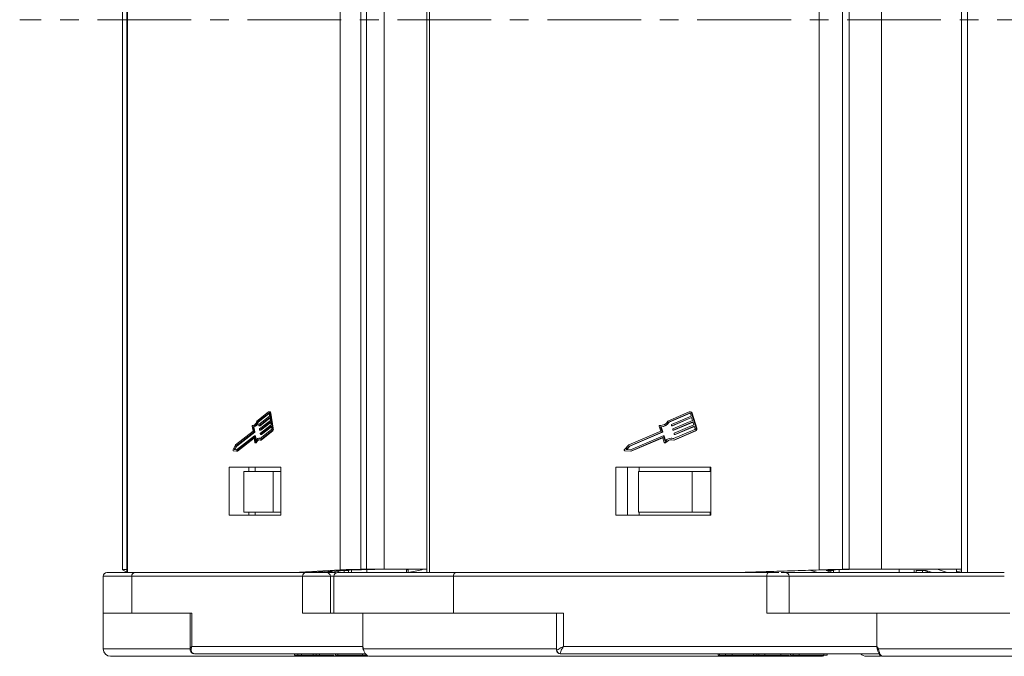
# Model space of a CAD drawing. Header units: millimetres. Extents: x 2552 to 4022, y 535 to 1568.
# Tile 3 of 47: x 3028 to 3162, y 765 to 852. Entities that reach past the tile are written whole.
import ezdxf

# ---------------------------------------------------------------- set-up
doc = ezdxf.new("R2010")
doc.units = ezdxf.units.MM
doc.linetypes.add('CENTERX2', pattern=[20.32, 12.7, -2.54, 2.54, -2.54])

msp = doc.modelspace()

# ---------------------------------------------------------------- linework, layer by layer
at = {"color": 7, "linetype": 'Continuous', "lineweight": 15}
for p, q in [((3042.198, 926.138), (3042.198, 851.519)), ((3042.786, 926.519), (3042.786, 851.519)), ((3042.879, 851.519), (3042.879, 926.519)), ((3071.67, 926.142), (3071.67, 851.519)), ((3074.474, 851.519), (3074.474, 926.069)), ((3075.275, 926.069), (3075.275, 851.519)), ((3077.658, 851.519), (3077.658, 926.069)), ((3083.416, 926.519), (3083.416, 851.519)), ((3083.803, 851.519), (3083.803, 926.519)), ((3136.596, 926.142), (3136.596, 851.519)), ((3139.758, 851.519), (3139.758, 926.069)), ((3140.661, 926.069), (3140.661, 851.519)), ((3145.03, 851.519), (3145.03, 926.069)), ((3155.903, 926.519), (3155.903, 851.519)), ((3156.703, 851.519), (3156.703, 926.519)), ((3042.198, 851.519), (3042.198, 776.9)), ((3042.786, 851.519), (3042.786, 776.519)), ((3042.879, 776.519), (3042.879, 851.519)), ((3071.67, 851.519), (3071.67, 776.895)), ((3074.474, 776.969), (3074.474, 851.519)), ((3075.275, 851.519), (3075.275, 776.969)), ((3077.658, 776.969), (3077.658, 851.519)), ((3083.416, 851.519), (3083.416, 776.519)), ((3083.803, 776.519), (3083.803, 851.519)), ((3136.596, 851.519), (3136.596, 776.895)), ((3139.758, 776.969), (3139.758, 851.519)), ((3140.661, 851.519), (3140.661, 776.969)), ((3145.03, 776.969), (3145.03, 851.519)), ((3155.903, 851.519), (3155.903, 776.519)), ((3156.703, 776.519), (3156.703, 851.519)), ((3061.98, 798.316), (3060.393, 797.075)), ((3060.447, 796.923), (3062.009, 798.145)), ((3060.58, 796.923), (3062.064, 798.085)), ((3062.038, 798.145), (3062.009, 798.145)), ((3062.156, 798.333), (3062.023, 798.333)), ((3062.063, 798.09), (3062.122, 797.748)), ((3062.494, 796.097), (3062.143, 798.153)), ((3062.143, 798.153), (3062.276, 798.153)), ((3062.627, 796.097), (3062.276, 798.153)), ((3118.993, 798.316), (3116.083, 797.075)), ((3116.182, 796.923), (3119.046, 798.145)), ((3116.26, 796.923), (3119.111, 798.139)), ((3119.1, 798.145), (3119.046, 798.145)), ((3119.151, 798.333), (3119.073, 798.333)), ((3119.147, 798.09), (3119.254, 797.748)), ((3119.937, 796.097), (3119.293, 798.153)), ((3119.293, 798.153), (3119.371, 798.153)), ((3120.014, 796.097), (3119.371, 798.153)), ((3060.447, 796.923), (3060.58, 796.923)), ((3062.122, 797.748), (3060.672, 796.613)), ((3060.701, 796.442), (3062.151, 797.577)), ((3062.224, 797.148), (3060.774, 796.014)), ((3060.803, 795.842), (3062.253, 796.977)), ((3060.833, 796.442), (3062.167, 797.485)), ((3060.936, 795.842), (3062.269, 796.885)), ((3062.151, 797.577), (3062.224, 797.148)), ((3062.253, 796.977), (3062.327, 796.549)), ((3116.182, 796.923), (3116.26, 796.923)), ((3119.254, 797.748), (3116.594, 796.613)), ((3116.648, 796.442), (3119.307, 797.577)), ((3116.725, 796.442), (3119.316, 797.547)), ((3119.441, 797.148), (3116.782, 796.014)), ((3116.836, 795.842), (3119.495, 796.977)), ((3116.913, 795.842), (3119.504, 796.948)), ((3119.307, 797.577), (3119.441, 797.148)), ((3119.495, 796.977), (3119.629, 796.549)), ((3059.878, 795.701), (3057.511, 793.85)), ((3057.556, 793.691), (3059.967, 795.577)), ((3057.689, 793.691), (3060.099, 795.577)), ((3059.764, 796.364), (3059.878, 795.701)), ((3059.931, 796.486), (3059.804, 796.486)), ((3059.808, 796.486), (3059.929, 796.486)), ((3059.979, 795.635), (3059.866, 796.297)), ((3059.869, 796.297), (3060.001, 796.297)), ((3059.967, 795.577), (3060.099, 795.577)), ((3060.112, 795.635), (3059.979, 795.635)), ((3060.112, 795.635), (3059.999, 796.297)), ((3060.659, 796.555), (3060.673, 796.469)), ((3060.693, 796.439), (3060.826, 796.439)), ((3060.701, 796.442), (3060.833, 796.442)), ((3060.761, 795.955), (3060.776, 795.87)), ((3060.796, 795.84), (3060.928, 795.84)), ((3060.803, 795.842), (3060.936, 795.842)), ((3062.389, 795.918), (3060.827, 794.696)), ((3060.831, 794.505), (3062.418, 795.746)), ((3060.863, 795.356), (3060.878, 795.27)), ((3062.327, 796.549), (3060.876, 795.414)), ((3060.905, 795.243), (3062.356, 796.377)), ((3060.964, 794.505), (3062.551, 795.746)), ((3061.038, 795.243), (3062.371, 796.286)), ((3062.356, 796.377), (3062.414, 796.035)), ((3062.418, 795.746), (3062.551, 795.746)), ((3062.627, 796.097), (3062.494, 796.097)), ((3115.138, 795.701), (3110.799, 793.85)), ((3110.882, 793.691), (3115.302, 795.577)), ((3110.959, 793.691), (3115.379, 795.577)), ((3114.931, 796.364), (3115.138, 795.701)), ((3115.082, 796.486), (3115.004, 796.486)), ((3115.012, 796.486), (3115.089, 796.486)), ((3115.089, 796.486), (3115.082, 796.486)), ((3115.161, 796.48), (3115.089, 796.486)), ((3115.325, 795.635), (3115.118, 796.297)), ((3115.122, 796.297), (3115.199, 796.297)), ((3115.403, 795.635), (3115.196, 796.297)), ((3115.302, 795.577), (3115.379, 795.577)), ((3115.403, 795.635), (3115.325, 795.635)), ((3116.571, 796.555), (3116.598, 796.469)), ((3116.635, 796.439), (3116.712, 796.439)), ((3116.648, 796.442), (3116.725, 796.442)), ((3116.759, 795.955), (3116.786, 795.87)), ((3116.822, 795.84), (3116.9, 795.84)), ((3116.836, 795.842), (3116.913, 795.842)), ((3119.743, 795.918), (3116.879, 794.696)), ((3116.887, 794.505), (3119.797, 795.746)), ((3116.946, 795.356), (3116.973, 795.27)), ((3116.965, 794.505), (3119.874, 795.746)), ((3119.629, 796.549), (3116.97, 795.414)), ((3117.023, 795.243), (3119.683, 796.377)), ((3117.101, 795.243), (3119.692, 796.348)), ((3119.683, 796.377), (3119.79, 796.035)), ((3119.797, 795.746), (3119.874, 795.746)), ((3120.014, 796.097), (3119.937, 796.097)), ((3060.054, 795.063), (3057.644, 793.177)), ((3057.657, 792.993), (3060.004, 794.829)), ((3057.79, 792.993), (3060.039, 794.753)), ((3060.018, 794.829), (3060.004, 794.829)), ((3060.031, 794.802), (3060.137, 794.182)), ((3060.194, 795.065), (3060.062, 795.065)), ((3060.195, 794.373), (3060.082, 795.035)), ((3060.082, 795.035), (3060.214, 795.035)), ((3060.177, 794.122), (3060.309, 794.122)), ((3060.34, 794.149), (3060.207, 794.149)), ((3060.3, 794.532), (3060.214, 795.035)), ((3060.792, 794.738), (3060.659, 794.738)), ((3060.964, 794.505), (3060.831, 794.505)), ((3060.898, 795.24), (3061.031, 795.24)), ((3060.905, 795.243), (3061.038, 795.243)), ((3115.463, 795.063), (3111.043, 793.177)), ((3111.067, 792.993), (3115.37, 794.829)), ((3111.144, 792.993), (3115.414, 794.814)), ((3115.397, 794.829), (3115.37, 794.829)), ((3115.42, 794.802), (3115.614, 794.182)), ((3115.554, 795.065), (3115.476, 795.065)), ((3115.72, 794.373), (3115.513, 795.035)), ((3115.513, 795.035), (3115.59, 795.035)), ((3115.78, 794.429), (3115.59, 795.035)), ((3115.687, 794.122), (3115.765, 794.122)), ((3115.82, 794.149), (3115.743, 794.149)), ((3116.65, 794.738), (3116.572, 794.738)), ((3116.965, 794.505), (3116.887, 794.505)), ((3117.01, 795.24), (3117.087, 795.24)), ((3117.023, 795.243), (3117.101, 795.243)), ((3057.511, 793.85), (3057.186, 793.2)), ((3057.213, 793.042), (3057.657, 792.993)), ((3057.318, 793.213), (3057.556, 793.691)), ((3057.644, 793.177), (3057.318, 793.213)), ((3057.318, 793.213), (3057.45, 793.213)), ((3057.45, 793.213), (3057.689, 793.691)), ((3057.66, 793.19), (3057.45, 793.213)), ((3057.556, 793.691), (3057.689, 793.691)), ((3057.79, 792.993), (3057.657, 792.993)), ((3110.799, 793.85), (3110.204, 793.2)), ((3110.253, 793.042), (3111.067, 792.993)), ((3110.444, 793.213), (3110.882, 793.691)), ((3111.043, 793.177), (3110.444, 793.213)), ((3110.444, 793.213), (3110.522, 793.213)), ((3110.522, 793.213), (3110.959, 793.691)), ((3111.052, 793.181), (3110.522, 793.213)), ((3110.882, 793.691), (3110.959, 793.691)), ((3111.144, 792.993), (3111.067, 792.993)), ((3063.66, 790.819), (3056.653, 790.819)), ((3056.653, 790.819), (3056.653, 784.319)), ((3058.614, 790.219), (3058.614, 784.719)), ((3058.614, 790.219), (3062.584, 790.219)), ((3059.306, 790.219), (3059.306, 790.819)), ((3060.187, 790.819), (3060.187, 790.219)), ((3062.584, 784.719), (3062.584, 790.219)), ((3062.584, 790.219), (3063.66, 790.219)), ((3063.66, 784.319), (3063.66, 790.819)), ((3121.908, 790.819), (3109.061, 790.819)), ((3109.061, 790.819), (3109.061, 784.319)), ((3110.609, 784.319), (3110.609, 790.819)), ((3112.102, 790.219), (3112.102, 784.719)), ((3112.102, 790.219), (3119.382, 790.219)), ((3112.225, 790.819), (3112.225, 790.219)), ((3119.382, 784.719), (3119.382, 790.219)), ((3119.382, 790.219), (3121.841, 790.219)), ((3121.841, 790.219), (3121.841, 790.819)), ((3121.908, 784.319), (3121.908, 790.819)), ((3058.614, 784.719), (3062.584, 784.719)), ((3059.306, 784.319), (3059.306, 784.719)), ((3060.187, 784.319), (3060.187, 784.719)), ((3063.66, 784.719), (3062.584, 784.719)), ((3112.102, 784.719), (3119.382, 784.719)), ((3112.225, 784.319), (3112.225, 784.719)), ((3121.841, 784.719), (3119.382, 784.719)), ((3121.841, 784.719), (3121.841, 784.319)), ((3056.653, 784.319), (3063.66, 784.319)), ((3109.061, 784.319), (3121.908, 784.319)), ((3042.202, 776.895), (3042.786, 776.604)), ((3071.67, 776.895), (3065.407, 776.519)), ((3073.438, 776.895), (3067.175, 776.519)), ((3070.937, 776.745), (3069.803, 776.519)), ((3070.507, 776.519), (3070.507, 776.659)), ((3070.643, 776.519), (3071.965, 776.801)), ((3071.414, 776.683), (3071.414, 776.519)), ((3072.887, 776.801), (3071.965, 776.801)), ((3072.24, 776.801), (3072.24, 776.519)), ((3072.804, 776.519), (3072.804, 776.801)), ((3073.217, 776.871), (3073.217, 776.519)), ((3075.275, 776.969), (3074.474, 776.969)), ((3075.275, 776.969), (3077.658, 776.969)), ((3075.302, 776.519), (3075.302, 776.932)), ((3077.658, 776.969), (3083.416, 776.969)), ((3080.656, 776.969), (3080.656, 776.519)), ((3080.917, 776.519), (3080.917, 776.969)), ((3080.917, 776.529), (3082.523, 776.871)), ((3136.596, 776.895), (3125.111, 776.519)), ((3137.628, 776.895), (3126.144, 776.519)), ((3136.378, 776.519), (3135.482, 776.825)), ((3138.438, 776.801), (3137.561, 776.801)), ((3138.182, 776.589), (3137.561, 776.801)), ((3138.136, 776.909), (3138.136, 776.904)), ((3138.136, 776.904), (3138.438, 776.801)), ((3138.182, 776.801), (3138.182, 776.519)), ((3138.438, 776.915), (3138.438, 776.801)), ((3138.565, 776.917), (3138.565, 776.519)), ((3139.291, 776.519), (3139.291, 776.928)), ((3140.661, 776.969), (3139.758, 776.969)), ((3140.661, 776.969), (3145.03, 776.969)), ((3145.03, 776.969), (3155.903, 776.969)), ((3147.427, 776.969), (3147.427, 776.519)), ((3149.486, 776.519), (3149.486, 776.871)), ((3151.094, 776.801), (3149.693, 776.801)), ((3149.744, 776.801), (3149.744, 776.519)), ((3150.601, 776.519), (3150.601, 776.801)), ((3151.92, 776.519), (3151.094, 776.801)), ((3151.117, 776.519), (3151.117, 776.793)), ((3151.264, 776.519), (3151.264, 776.743)), ((3152.852, 776.889), (3152.852, 776.969)), ((3152.852, 776.889), (3153.936, 776.519)), ((3155.198, 776.969), (3155.198, 776.586)), ((3039.562, 776.019), (3039.562, 771.019)), ((3039.562, 776.019), (3043.441, 776.019)), ((3043.441, 771.019), (3043.441, 776.019)), ((3043.441, 776.019), (3066.596, 776.019)), ((3067.038, 776.519), (3043.883, 776.519)), ((3066.596, 776.019), (3066.596, 771.019)), ((3066.596, 776.019), (3070.364, 776.019)), ((3067.038, 776.519), (3067.175, 776.519)), ((3067.592, 776.519), (3067.592, 776.544)), ((3070.364, 771.019), (3070.364, 776.019)), ((3070.364, 776.019), (3070.837, 776.019)), ((3070.837, 776.019), (3070.837, 771.019)), ((3070.837, 776.019), (3087.045, 776.019)), ((3087.045, 771.019), (3087.045, 776.019)), ((3087.045, 776.019), (3129.502, 776.019)), ((3129.76, 776.519), (3087.303, 776.519)), ((3127.195, 776.553), (3127.094, 776.519)), ((3129.502, 776.019), (3129.502, 771.019)), ((3129.502, 776.019), (3132.534, 776.019)), ((3132.534, 771.019), (3132.534, 776.019)), ((3132.534, 776.019), (3161.693, 776.019)), ((3155.227, 776.566), (3155.227, 776.519)), ((3155.903, 776.535), (3155.632, 776.538)), ((3039.562, 771.019), (3040.335, 771.019)), ((3039.569, 771.019), (3039.569, 766.169)), ((3040.335, 771.019), (3043.792, 771.019)), ((3051.582, 771.019), (3043.792, 771.019)), ((3051.35, 771.019), (3051.35, 766.017)), ((3051.582, 766.519), (3051.582, 771.019)), ((3066.596, 771.019), (3074.386, 771.019)), ((3074.386, 771.019), (3080.001, 771.019)), ((3074.736, 771.019), (3074.736, 766.519)), ((3080.001, 771.019), (3087.688, 771.019)), ((3101.972, 771.019), (3087.688, 771.019)), ((3101.004, 771.019), (3101.004, 766.019)), ((3101.972, 766.519), (3101.972, 771.019)), ((3129.502, 771.019), (3143.785, 771.019)), ((3143.785, 771.019), (3152.733, 771.019)), ((3144.429, 771.019), (3144.429, 766.519)), ((3152.733, 771.019), (3162.444, 771.019)), ((3039.569, 766.169), (3051.347, 766.169)), ((3074.736, 766.519), (3051.582, 766.519)), ((3074.736, 766.519), (3074.846, 766.169)), ((3074.846, 766.169), (3101.004, 766.169)), ((3101.004, 766.019), (3101.039, 766.019)), ((3144.429, 766.519), (3101.972, 766.519)), ((3144.429, 766.519), (3144.629, 766.169)), ((3144.629, 766.169), (3177.121, 766.169)), ((3051.944, 765.519), (3075.115, 765.519)), ((3065.512, 765.519), (3065.512, 765.319)), ((3065.961, 765.319), (3065.512, 765.319)), ((3065.961, 765.319), (3065.961, 765.519)), ((3066.44, 765.319), (3065.961, 765.319)), ((3066.44, 765.319), (3066.44, 765.519)), ((3068.027, 765.319), (3066.44, 765.319)), ((3068.027, 765.319), (3068.027, 765.519)), ((3068.416, 765.319), (3068.027, 765.319)), ((3068.416, 765.319), (3068.416, 765.519)), ((3068.865, 765.319), (3068.416, 765.319)), ((3068.865, 765.319), (3068.865, 765.519)), ((3070.891, 765.319), (3068.865, 765.319)), ((3071.032, 765.519), (3071.032, 765.319)), ((3071.052, 765.519), (3071.052, 765.319)), ((3071.351, 765.519), (3071.351, 765.319)), ((3074.735, 765.519), (3074.735, 765.319)), ((3075.783, 765.169), (3075.786, 765.169)), ((3101.53, 765.519), (3144.71, 765.519)), ((3105.497, 765.169), (3105.498, 765.169)), ((3122.926, 765.319), (3122.926, 765.519)), ((3123.094, 765.319), (3122.926, 765.319)), ((3123.094, 765.519), (3123.094, 765.319)), ((3123.918, 765.319), (3123.094, 765.319)), ((3123.918, 765.319), (3123.918, 765.519)), ((3124.796, 765.319), (3123.918, 765.319)), ((3124.796, 765.319), (3124.796, 765.519)), ((3127.706, 765.319), (3124.796, 765.319)), ((3127.706, 765.319), (3127.706, 765.519)), ((3128.136, 765.319), (3127.706, 765.319)), ((3127.797, 765.169), (3127.881, 765.197)), ((3128.136, 765.319), (3128.136, 765.519)), ((3128.42, 765.319), (3128.136, 765.319)), ((3128.42, 765.319), (3128.42, 765.519)), ((3129.243, 765.319), (3128.42, 765.319)), ((3129.243, 765.319), (3129.243, 765.519)), ((3131.394, 765.319), (3129.243, 765.319)), ((3131.394, 765.319), (3131.394, 765.519)), ((3132.584, 765.319), (3131.394, 765.319)), ((3132.713, 765.519), (3132.713, 765.319)), ((3133.07, 765.519), (3133.07, 765.319)), ((3133.871, 765.519), (3133.871, 765.319)), ((3134.02, 765.319), (3133.904, 765.319)), ((3137.235, 765.519), (3137.235, 765.319)), ((3137.703, 765.319), (3137.703, 765.519)), ((3137.703, 765.519), (3144.71, 765.519)), ((3145.244, 765.169), (3145.245, 765.169))]:
    msp.add_line(p, q, dxfattribs=at)
at = {"color": 1, "linetype": 'CENTERX2', "lineweight": 13}
msp.add_line((3864.306, 851.519), (3028.254, 851.519), dxfattribs=at)
at = {"color": 7, "linetype": 'Continuous', "lineweight": 15, "flags": 128}
for points in [[(3061.98, 798.316), (3062.004, 798.33), (3062.029, 798.333), (3062.054, 798.325), (3062.077, 798.307), (3062.099, 798.28), (3062.117, 798.244), (3062.133, 798.201), (3062.143, 798.153)], [(3062.009, 798.145), (3062.017, 798.149), (3062.025, 798.15), (3062.033, 798.148), (3062.041, 798.142), (3062.049, 798.133), (3062.055, 798.121), (3062.06, 798.107), (3062.063, 798.09)], [(3062.276, 798.153), (3062.265, 798.201), (3062.25, 798.244), (3062.231, 798.28), (3062.21, 798.307), (3062.186, 798.325), (3062.161, 798.333), (3062.156, 798.333)], [(3060.393, 797.075), (3060.341, 796.932), (3060.28, 796.805), (3060.212, 796.697), (3060.138, 796.609), (3060.06, 796.543), (3059.977, 796.5), (3059.893, 796.481), (3059.808, 796.486)], [(3059.764, 796.364), (3059.762, 796.386), (3059.762, 796.409), (3059.765, 796.431), (3059.771, 796.451), (3059.778, 796.467), (3059.787, 796.479), (3059.798, 796.485), (3059.808, 796.486)], [(3060.673, 796.469), (3060.675, 796.461), (3060.678, 796.454), (3060.681, 796.448), (3060.684, 796.444), (3060.688, 796.441), (3060.693, 796.439), (3060.697, 796.44), (3060.701, 796.442)], [(3060.776, 795.87), (3060.778, 795.862), (3060.78, 795.854), (3060.783, 795.848), (3060.787, 795.844), (3060.791, 795.841), (3060.795, 795.84), (3060.799, 795.84), (3060.803, 795.842)], [(3060.826, 796.439), (3060.829, 796.44), (3060.833, 796.442)], [(3060.928, 795.84), (3060.932, 795.84), (3060.936, 795.842)], [(3116.712, 796.439), (3116.718, 796.44), (3116.725, 796.442)], [(3116.9, 795.84), (3116.906, 795.84), (3116.913, 795.842)], [(3060.004, 794.829), (3060.008, 794.831), (3060.012, 794.831), (3060.016, 794.83), (3060.02, 794.827), (3060.024, 794.823), (3060.027, 794.817), (3060.029, 794.81), (3060.031, 794.802)], [(3060.082, 795.035), (3060.08, 795.044), (3060.077, 795.051), (3060.074, 795.057), (3060.071, 795.061), (3060.067, 795.064), (3060.063, 795.065), (3060.059, 795.065), (3060.054, 795.063)], [(3060.207, 794.149), (3060.199, 794.135), (3060.189, 794.126), (3060.178, 794.122), (3060.168, 794.124), (3060.158, 794.131), (3060.149, 794.144), (3060.142, 794.161), (3060.137, 794.182)], [(3060.214, 795.035), (3060.213, 795.044), (3060.21, 795.051), (3060.207, 795.057), (3060.203, 795.061), (3060.199, 795.064), (3060.195, 795.065), (3060.194, 795.065)], [(3060.827, 794.696), (3060.744, 794.728), (3060.66, 794.738), (3060.576, 794.728), (3060.493, 794.696), (3060.412, 794.644), (3060.335, 794.573), (3060.262, 794.482), (3060.195, 794.373)], [(3060.207, 794.149), (3060.27, 794.27), (3060.34, 794.371), (3060.416, 794.452), (3060.496, 794.51), (3060.58, 794.545), (3060.664, 794.556), (3060.748, 794.543), (3060.831, 794.505)], [(3060.87, 794.729), (3060.793, 794.738), (3060.792, 794.738)], [(3060.878, 795.27), (3060.88, 795.262), (3060.882, 795.255), (3060.886, 795.249), (3060.889, 795.244), (3060.893, 795.241), (3060.897, 795.24), (3060.901, 795.241), (3060.905, 795.243)], [(3061.031, 795.24), (3061.034, 795.241), (3061.038, 795.243)], [(3117.087, 795.24), (3117.093, 795.241), (3117.101, 795.243)], [(3057.213, 793.042), (3057.201, 793.047), (3057.19, 793.06), (3057.181, 793.078), (3057.175, 793.102), (3057.173, 793.128), (3057.174, 793.154), (3057.178, 793.179), (3057.186, 793.2)], [(3087.045, 776.019), (3087.05, 776.116), (3087.065, 776.21), (3087.088, 776.296), (3087.12, 776.372), (3087.16, 776.434), (3087.204, 776.481), (3087.253, 776.509), (3087.303, 776.519)], [(3129.502, 776.019), (3129.507, 776.116), (3129.521, 776.21), (3129.545, 776.296), (3129.577, 776.372), (3129.616, 776.434), (3129.661, 776.481), (3129.709, 776.509), (3129.76, 776.519)], [(3074.842, 766.044), (3074.829, 766.056), (3074.82, 766.07), (3074.815, 766.085), (3074.814, 766.1), (3074.816, 766.117), (3074.822, 766.134), (3074.832, 766.151), (3074.846, 766.169)], [(3103.485, 765.169), (3103.524, 765.175), (3103.542, 765.183)], [(3127.797, 765.169), (3127.859, 765.175), (3127.889, 765.184)]]:
    msp.add_lwpolyline(points, dxfattribs=at)
at = {"color": 7, "linetype": 'Continuous', "lineweight": 15}
for centre, radius, start, end in [((3119.071, 798.103), 0.227, 12.77497, 110.24726), ((3119.073, 798.074), 0.0758, 12.77497, 110.24726), ((3119.142, 798.098), 0.235, 13.58001, 87.95816), ((3059.691, 797.042), 0.766, 283.27798, 351.03495), ((3059.823, 797.042), 0.766, 283.27798, 351.03495), ((3115.101, 797.593), 1.111, 265.41846, 332.19994), ((3115.089, 797.565), 1.268, 271.32189, 329.59284), ((3115.166, 797.565), 1.268, 271.32189, 329.59284), ((3059.914, 795.619), 0.0677, 321.50628, 13.99512), ((3060.046, 795.619), 0.0677, 321.50628, 13.99512), ((3060.724, 796.571), 0.0677, 141.50628, 193.99512), ((3060.827, 795.972), 0.0677, 141.50628, 193.99512), ((3060.929, 795.372), 0.0677, 141.50628, 193.99512), ((3062.283, 796.002), 0.135, 321.50628, 13.99512), ((3062.1, 795.999), 0.406, 321.50628, 13.99512), ((3062.233, 795.999), 0.406, 321.50628, 13.99512), ((3115.013, 796.397), 0.0886, 90.76219, 202.25676), ((3115.28, 795.619), 0.0479, 297.20067, 19.38451), ((3115.358, 795.619), 0.0479, 297.20067, 19.38451), ((3116.616, 796.571), 0.0479, 117.20067, 199.38451), ((3116.635, 796.478), 0.0379, 192.77497, 290.24726), ((3116.804, 795.971), 0.0479, 117.20067, 199.38451), ((3116.822, 795.878), 0.0379, 192.77497, 290.24726), ((3116.992, 795.372), 0.0479, 117.20067, 199.38451), ((3119.7, 796.003), 0.0958, 297.20067, 19.38451), ((3119.666, 796.002), 0.287, 297.20067, 19.38451), ((3119.743, 796.002), 0.287, 297.20067, 19.38451), ((3060.305, 794.158), 0.0364, 277.77335, 346.17822), ((3060.937, 793.959), 0.626, 109.66481, 162.30106), ((3115.383, 794.793), 0.0379, 12.77497, 110.24726), ((3115.476, 795.027), 0.0379, 12.77497, 110.24726), ((3115.552, 795.026), 0.0392, 13.58001, 87.95816), ((3115.686, 794.197), 0.074, 191.7232, 320.00558), ((3116.573, 793.553), 1.183, 74.99675, 136.11272), ((3116.573, 793.498), 1.055, 72.65935, 141.90108), ((3115.764, 794.194), 0.0724, 270.72414, 321.54389), ((3116.671, 793.465), 1.092, 93.16674, 141.21291), ((3116.649, 793.604), 1.134, 76.79057, 89.98888), ((3117.01, 795.278), 0.0379, 192.77497, 290.24726), ((3110.271, 793.134), 0.0941, 135.96354, 258.78874), ((3040.062, 776.019), 0.5, 90, 180), ((3043.914, 776.046), 0.474, 93.73294, 183.30019), ((3067.069, 776.046), 0.474, 93.73294, 183.30019), ((3069.864, 776.019), 0.5, 359.99463, 89.99463), ((3071.337, 776.019), 0.5, 90, 180), ((3132.034, 776.019), 0.5, 360, 90), ((3040.569, 766.169), 1, 180, 270), ((3101.504, 766.019), 0.5, 180, 270), ((3101.535, 766.014), 0.496, 179.49892, 269.48995), ((3144.789, 765.851), 0.355, 116.64296, 147.08679), ((3136.857, 766.169), 1, 270, 292.81104), ((3142.991, 766.169), 1, 220.5416, 270), ((3145.245, 765.434), 0.265, 242.46165, 269.74903)]:
    msp.add_arc(centre, radius, start, end, dxfattribs=at)
for centre, major_axis, ratio, start_param, end_param in [((3044.998, 776.895), (2.8, -0.004), 0.0280434, 2.4813932, 3.1980408), ((3074.146, 776.895), (2.8, 0.037), 0.0248315, 1.453045, 2.6552703), ((3074.146, 776.895), (0.8, 0.011), 0.0248315, 1.453045, 2.6552703), ((3074.567, 776.99), (2.8, 0.037), 0.0248315, 4.5946377, 5.5273455), ((3081.341, 776.904), (1, 0.147), 0.0973032, 1.7802714, 2.1552906), ((3081.677, 776.871), (1.5, 0.221), 0.0973032, 5.2968832, 5.6737955), ((3138.041, 776.895), (2.8, 0.067), 0.0144905, 0.9106223, 2.1128477), ((3138.041, 776.895), (0.8, 0.019), 0.0144905, 0.9106223, 2.1128477), ((3140.247, 776.99), (2.8, 0.067), 0.0144905, 4.052215, 4.9849228), ((3151.567, 776.889), (1.5, -0.14), 0.1497499, 0.5563445, 0.8624889), ((3158.798, 776.875), (3.6, 0.29), 0.0480967, 2.5013451, 3.6338586)]:
    msp.add_ellipse(centre, major_axis=major_axis, ratio=ratio, start_param=start_param, end_param=end_param, dxfattribs=at)
for points, knots in [([(3043.883, 776.519), (3043.298, 776.519), (3042.11, 776.519), (3040.91, 776.519), (3040.2, 776.519), (3040.105, 776.519), (3040.063, 776.519)], [0, 0, 0, 0, 0.2551235, 0.5181589, 0.7886028, 1, 1, 1, 1]), ([(3069.864, 776.519), (3069.846, 776.519), (3069.809, 776.519), (3069.552, 776.519), (3069.175, 776.519), (3068.717, 776.519), (3068.222, 776.519), (3067.734, 776.519), (3067.307, 776.519), (3067.126, 776.519), (3067.038, 776.519)], [0, 0, 0, 0, 0.1215442, 0.25, 0.3784558, 0.5, 0.6215442, 0.75, 0.8784558, 1, 1, 1, 1]), ([(3071.009, 776.519), (3070.717, 776.519), (3070.065, 776.519), (3069.935, 776.519), (3069.864, 776.519)], [0, 0, 0, 0, 0.4492668, 1, 1, 1, 1]), ([(3087.303, 776.519), (3086.179, 776.519), (3083.895, 776.519), (3080.806, 776.519), (3078.226, 776.519), (3076.163, 776.519), (3074.552, 776.519), (3073.24, 776.519), (3072.247, 776.519), (3071.615, 776.519), (3071.327, 776.519), (3071.366, 776.519), (3071.376, 776.519)], [0, 0, 0, 0, 0.1185678, 0.2408125, 0.3665003, 0.4647465, 0.5630081, 0.6633447, 0.7636972, 0.8640338, 0.9643863, 1, 1, 1, 1]), ([(3131.124, 776.519), (3130.988, 776.519), (3130.692, 776.519), (3130.202, 776.519), (3129.904, 776.519), (3129.76, 776.519)], [0, 0, 0, 0, 0.3055313, 0.6623654, 1, 1, 1, 1]), ([(3161.693, 776.519), (3160.352, 776.519), (3157.627, 776.519), (3153.543, 776.519), (3149.808, 776.519), (3146.487, 776.519), (3143.584, 776.519), (3140.848, 776.519), (3138.318, 776.519), (3136.031, 776.519), (3134.045, 776.519), (3132.506, 776.519), (3131.768, 776.519), (3131.474, 776.519)], [0, 0, 0, 0, 0.1051236, 0.2135072, 0.3249435, 0.4120497, 0.4991696, 0.5881292, 0.6771029, 0.7660625, 0.8550362, 0.9421423, 1, 1, 1, 1]), ([(3051.35, 766.14), (3051.354, 766.085), (3051.362, 765.965), (3051.444, 765.773), (3051.581, 765.632), (3051.731, 765.553), (3051.817, 765.535), (3051.861, 765.526)], [0, 0, 0, 0, 0.2013666, 0.4368481, 0.7068914, 0.8520712, 1, 1, 1, 1]), ([(3051.362, 766.147), (3051.359, 766.161), (3051.338, 766.249), (3051.47, 766.395), (3051.582, 766.519)], [0, 0, 0, 0, 0.1537401, 1, 1, 1, 1]), ([(3051.582, 766.519), (3051.544, 766.396), (3051.468, 766.151), (3051.511, 765.821), (3051.669, 765.571), (3051.856, 765.535), (3051.944, 765.519)], [0, 0, 0, 0, 0.25113093, 0.50180461, 0.76564074, 1, 1, 1, 1]), ([(3074.783, 766.199), (3074.789, 766.179), (3074.801, 766.136), (3074.81, 766.106), (3074.814, 766.091)], [0, 0, 0, 0, 0.48962112, 1, 1, 1, 1]), ([(3074.846, 766.169), (3074.857, 766.112), (3074.88, 765.989), (3074.941, 765.803), (3075.032, 765.621), (3075.167, 765.438), (3075.341, 765.292), (3075.558, 765.189), (3075.703, 765.176), (3075.783, 765.169)], [0, 0, 0, 0, 0.1117977, 0.2443303, 0.368648, 0.5004012, 0.6872226, 0.8279677, 1, 1, 1, 1]), ([(3101.039, 766.019), (3101.072, 766.028), (3101.145, 766.05), (3101.423, 766.222), (3101.757, 766.402), (3101.972, 766.519)], [0, 0, 0, 0, 0.2270634, 0.5015869, 1, 1, 1, 1]), ([(3101.972, 766.519), (3101.888, 766.396), (3101.72, 766.151), (3101.564, 765.821), (3101.493, 765.571), (3101.519, 765.535), (3101.53, 765.519)], [0, 0, 0, 0, 0.2511309, 0.5018046, 0.7656407, 1, 1, 1, 1]), ([(3144.589, 765.811), (3144.559, 765.867), (3144.521, 765.937), (3144.496, 766.025), (3144.49, 766.044)], [0, 0, 0, 0, 0.7873076, 1, 1, 1, 1]), ([(3144.629, 766.169), (3144.645, 766.112), (3144.68, 765.989), (3144.733, 765.803), (3144.798, 765.621), (3144.883, 765.438), (3144.986, 765.292), (3145.113, 765.189), (3145.197, 765.176), (3145.244, 765.169)], [0, 0, 0, 0, 0.1117977, 0.2443303, 0.368648, 0.5004012, 0.6872226, 0.8279677, 1, 1, 1, 1]), ([(3040.625, 765.169), (3040.62, 765.169), (3040.61, 765.169), (3041.155, 765.169), (3042.145, 765.169), (3043.468, 765.169), (3044.984, 765.169), (3046.799, 765.169), (3049.602, 765.169), (3052.903, 765.169), (3056.574, 765.169), (3059.738, 765.169), (3063.322, 765.169), (3067.273, 765.169), (3071.228, 765.169), (3073.96, 765.169), (3075.349, 765.169), (3075.436, 765.169)], [0, 0, 0, 0, 0.04600522, 0.12202487, 0.20014315, 0.2611857, 0.32221834, 0.38454022, 0.446852, 0.57132146, 0.632364, 0.69339665, 0.7715237, 0.84754124, 0.92129915, 0.99506596, 1, 1, 1, 1]), ([(3071.032, 765.319), (3071.039, 765.319), (3071.053, 765.319), (3071.096, 765.319), (3071.147, 765.319), (3071.206, 765.319), (3071.273, 765.319), (3071.325, 765.319), (3071.351, 765.319)], [0, 0, 0, 0, 0.1854289, 0.3721896, 0.5277082, 0.6838775, 0.8416784, 1, 1, 1, 1]), ([(3071.351, 765.319), (3071.417, 765.319), (3071.618, 765.319), (3072.095, 765.319), (3072.815, 765.319), (3073.64, 765.319), (3074.277, 765.319), (3074.646, 765.319), (3074.735, 765.319)], [0, 0, 0, 0, 0.1013981, 0.3069957, 0.5061443, 0.6852619, 0.9245571, 1, 1, 1, 1]), ([(3074.735, 765.319), (3074.854, 765.319), (3075.071, 765.319), (3075.249, 765.319), (3075.33, 765.319)], [0, 0, 0, 0, 0.5469117, 1, 1, 1, 1]), ([(3075.786, 765.169), (3076.452, 765.169), (3077.805, 765.169), (3080.388, 765.169), (3083.156, 765.169), (3085.999, 765.169), (3088.803, 765.169), (3091.787, 765.169), (3095.964, 765.169), (3100.329, 765.169), (3104.718, 765.169), (3108.28, 765.169), (3112.061, 765.169), (3115.943, 765.169), (3119.575, 765.169), (3122.982, 765.169), (3126.17, 765.169), (3128.854, 765.169), (3131.043, 765.169), (3132.787, 765.169), (3134.254, 765.169), (3135.794, 765.169), (3136.725, 765.169), (3136.825, 765.169), (3136.857, 765.169)], [0, 0, 0, 0, 0.0458456, 0.0930928, 0.1416444, 0.1795831, 0.2175157, 0.2562495, 0.2949771, 0.3723365, 0.4102752, 0.4482078, 0.4967648, 0.5440106, 0.5898521, 0.6356992, 0.682945, 0.7314965, 0.7694352, 0.8073678, 0.8461016, 0.8848292, 0.9621886, 1, 1, 1, 1]), ([(3132.72, 765.319), (3132.73, 765.319), (3132.763, 765.319), (3132.902, 765.319), (3133.052, 765.319), (3133.07, 765.319)], [0, 0, 0, 0, 0.2483456, 0.9101816, 1, 1, 1, 1]), ([(3133.07, 765.319), (3133.11, 765.319), (3133.19, 765.319), (3133.323, 765.319), (3133.455, 765.319), (3133.588, 765.319), (3133.725, 765.319), (3133.822, 765.319), (3133.871, 765.319)], [0, 0, 0, 0, 0.1854289, 0.3721896, 0.5277082, 0.6838775, 0.8416784, 1, 1, 1, 1]), ([(3133.871, 765.319), (3133.987, 765.319), (3134.34, 765.319), (3135.001, 765.319), (3135.782, 765.319), (3136.513, 765.319), (3136.962, 765.319), (3137.182, 765.319), (3137.235, 765.319)], [0, 0, 0, 0, 0.1013981, 0.3069957, 0.5061443, 0.6852619, 0.9245571, 1, 1, 1, 1]), ([(3137.235, 765.319), (3137.3, 765.319), (3137.496, 765.319), (3137.693, 765.319), (3137.677, 765.319), (3137.672, 765.319)], [0, 0, 0, 0, 0.2596409, 0.7832009, 1, 1, 1, 1]), ([(3143.028, 765.169), (3143.016, 765.169), (3142.944, 765.169), (3143.297, 765.169), (3143.908, 765.169), (3144.637, 765.169), (3144.895, 765.169)], [0, 0, 0, 0, 0.0689085, 0.4273587, 0.796745, 1, 1, 1, 1]), ([(3144.549, 765.876), (3144.598, 765.748), (3144.684, 765.52), (3144.867, 765.306), (3145.036, 765.201), (3145.136, 765.184), (3145.189, 765.175)], [0, 0, 0, 0, 0.3644945, 0.6479177, 0.8166365, 1, 1, 1, 1]), ([(3145.245, 765.169), (3146.401, 765.169), (3148.747, 765.169), (3152.584, 765.169), (3156.327, 765.169), (3159.875, 765.169), (3163.162, 765.169), (3166.457, 765.169), (3170.81, 765.169), (3174.986, 765.169), (3178.834, 765.169), (3181.771, 765.169), (3184.664, 765.169), (3187.363, 765.169), (3189.625, 765.169), (3191.472, 765.169), (3192.903, 765.169), (3193.772, 765.169), (3194.185, 765.169), (3194.185, 765.169), (3194.185, 765.169)], [0, 0, 0, 0, 0.05767005, 0.11710315, 0.17817697, 0.22590078, 0.27361685, 0.32234086, 0.37105697, 0.46836871, 0.51609251, 0.56380858, 0.62488927, 0.68432071, 0.74198554, 0.79965734, 0.85908868, 0.9201625, 0.96788631, 1, 1, 1, 1])]:
    msp.add_open_spline(points, degree=3, knots=knots, dxfattribs=at)
for points in [[(3074.842, 766.044), (3074.812, 766.119), (3074.75, 766.27), (3074.741, 766.436), (3074.736, 766.519)], [(3144.49, 766.044), (3144.472, 766.119), (3144.437, 766.27), (3144.431, 766.436), (3144.429, 766.519)]]:
    msp.add_open_spline(points, degree=3, dxfattribs=at)

doc.saveas('drawing.dxf')
